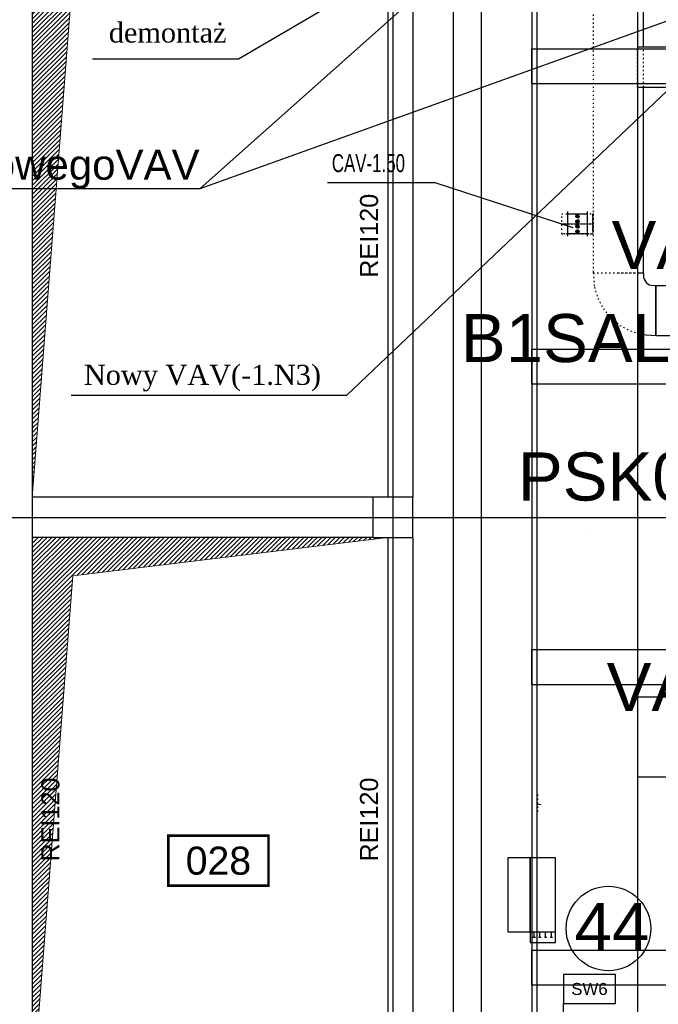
# Model space of a CAD drawing. Header units: centimetres. Extents: x -149939 to 48626, y -46000 to 152985.
# Tile 76 of 256: x -62865 to -56492, y 54138 to 63969. Entities that reach past the tile are written whole.
import ezdxf
from ezdxf import colors
from ezdxf.entities.mleader import LeaderData, LeaderLine
from ezdxf.enums import TextEntityAlignment as Align
from ezdxf.math import Vec2, Vec3

# ---------------------------------------------------------------- set-up
doc = ezdxf.new("R2010")
doc.units = ezdxf.units.CM
doc.header["$LTSCALE"] = 50
for name, pattern in [('CADVENT_CENTERLINE', [9.9, 7.4, -1, 0.5, -1]), ('CADVENT_HIDDEN', [0.8, 0.25, -0.55]), ('Kondygnacja  -0_5$0$HIDDEN', [9.525, 6.35, -3.175]), ('Kondygnacja  -0_5$0$HIDDEN2', [4.7625, 3.175, -1.5875]), ('Osie rzutów$0$DASHDOT2', [12.7, 6.35, -3.175, 0, -3.175])]:
    doc.linetypes.add(name, pattern=pattern)
doc.layers.get('0').update_dxf_attribs({"color": 8})
for name, color, linetype in [('01-103-Went PP_poziom-0_5$0$L_Nawiew', 7, 'Continuous'), ('bgde-nawiewEXP', 7, 'Continuous'), ('bgde-nawiewHIDDEN', 250, 'Continuous'), ('bgde-wywiewCEN', 7, 'Continuous'), ('bgde-wywiewEXP', 5, 'Continuous'), ('bgde-wywiewHIDDEN', 7, 'Continuous'), ('bgde_urządzenia', 7, 'Continuous'), ('bgde_VAV', 7, 'Continuous'), ('IS_zmiany 2024', 1, 'Continuous'), ('Kondygnacja  -0_5$0$ARCH_INFO_ODPORNOŚĆ OGNIOWA', 8, 'Continuous'), ('Kondygnacja  -0_5$0$ARCH_INFO_OPISY_PRZEGRODY', 8, 'Continuous'), ('Kondygnacja  -0_5$0$ARCH_KONSTR_POWYŻEJ RZUTU', 8, 'Kondygnacja  -0_5$0$HIDDEN'), ('Kondygnacja  -0_5$0$ARCH_KONSTR_POWYŻEJ RZUTU_IST', 8, 'Kondygnacja  -0_5$0$HIDDEN2'), ('Kondygnacja  -0_5$0$ARCH_MUROWANE_IST', 8, 'Continuous'), ('Kondygnacja  -0_5$0$ARCH_WIDOK_IST', 8, 'Continuous'), ('Kondygnacja  -0_5$0$ARCH_ŻELBET_IST', 8, 'Continuous'), ('Osie rzutów$0$ARCH_INFO_OSIE_IST', 8, 'Osie rzutów$0$DASHDOT2'), ('Osie rzutów$0$ARCH_INFO_OSIE_OPISY_IST', 8, 'Continuous'), ('Pomieszczenia -05$0$ARCH_INFO_AREA_ETYKIETY_200', 8, 'Continuous')]:
    doc.layers.add(name, color=color, linetype=linetype)
for name, color, linetype, lineweight in [('bgde-nawiewCEN', 7, 'Continuous', 13), ('Kondygnacja  -0_5$0$ARCH_WIDOK', 8, 'Continuous', 13), ('RFCU', 6, 'Continuous', 30)]:
    doc.layers.add(name, color=color, linetype=linetype, lineweight=lineweight)
doc.styles.add('Arial', font='ARIAL.TTF')
doc.styles.add('Kondygnacja  -0_5$0$Arial', font='ARIAL.TTF')
doc.styles.add('Pomieszczenia -05$0$Arial', font='ARIAL.TTF')

# ---------------------------------------------------------------- blocks, each defined once
blk = doc.blocks.new('Osie rzutów')
at = {"layer": 'Osie rzutów$0$ARCH_INFO_OSIE_IST', "ltscale": 10}
for p, q in [((6200, 12510), (6200, 4800)), ((6200, 12510), (6200, 4571.18)), ((6260, 12510), (6260, 4623.26)), ((4436.04, 10400), (13655, 10400))]:
    blk.add_line(p, q, dxfattribs=at)
blk = doc.blocks.new('Kondygnacja  -0_5$0$konstrukcja istniejąca -0.5')
at = {"layer": 'Kondygnacja  -0_5$0$ARCH_KONSTR_POWYŻEJ RZUTU_IST', "ltscale": 10}
blk.add_line((6288.46, 4975), (6288.46, 12225), dxfattribs=at)
for points in [[(6338.46, 10975), (6338.46, 9825)], [(7382, 10532.89), (6338.46, 10532.89), (6338.46, 10567.89), (7382, 10567.89)], [(7382, 10232.89), (6338.46, 10232.89), (6338.46, 10267.89), (7382, 10267.89)], [(7382, 9932.89), (6338.46, 9932.89), (6338.46, 9967.89), (7382, 9967.89)]]:
    blk.add_lwpolyline(points, dxfattribs=at)
at = {"layer": 'Kondygnacja  -0_5$0$ARCH_KONSTR_POWYŻEJ RZUTU_IST', "ltscale": 10, "elevation": 0}
blk.add_lwpolyline([(7382, 10832.89), (6338.46, 10832.89), (6338.46, 10867.89), (7382, 10867.89)], dxfattribs=at)
blk = doc.blocks.new('Pomieszczenia -05$0$etykieta_numer')
at = {"color": 0, "linetype": 'ByBlock', "const_width": 2.44}
blk.add_lwpolyline([(-50, -50), (-50, 0), (50, 0), (50, -50)], close=True, dxfattribs=at)
at = {"color": 0, "linetype": 'ByBlock', "style": 'Pomieszczenia -05$0$Arial'}
blk.add_attdef('AECAREA:NUMBER', text='', height=28, dxfattribs=at).set_placement((0, -25), align=Align.MIDDLE)
blk = doc.blocks.new('*U342')
at = {"linetype": 'Continuous', "lineweight": -2}
for p, q in [((-200, -245), (-200, 245)), ((200, 245), (200, -245))]:
    blk.add_line(p, q, dxfattribs=at)
at = {"color": 0, "linetype": 'ByBlock', "lineweight": -2}
for p, q in [((200, 200), (-200, 200)), ((-200, -200), (200, -200))]:
    blk.add_line(p, q, dxfattribs=at)
at = {"linetype": 'Continuous', "lineweight": -3}
for p, q in [((-35, 15), (35, 85)), ((0, 150), (-32, 150)), ((0, 50), (-32, 50)), ((0, 150), (-30, 160)), ((0, 150), (-30, 140)), ((0, 50), (-30, 60)), ((0, 50), (-30, 40)), ((0, 150), (-26, 169)), ((0, 150), (-26, 131)), ((0, 50), (-26, 69)), ((0, 50), (-26, 31)), ((0, 150), (-19, 176)), ((0, 150), (-19, 124)), ((0, 50), (-19, 76)), ((0, 50), (-19, 24)), ((0, 150), (-10, 180)), ((0, 150), (-10, 120)), ((0, 50), (-10, 80)), ((0, 50), (-10, 20)), ((0, 150), (0, 182)), ((0, 150), (10, 180)), ((0, 150), (19, 176)), ((0, 150), (26, 169)), ((0, 150), (30, 160)), ((0, 150), (10, 120)), ((0, 150), (19, 124)), ((0, 150), (26, 131)), ((0, 150), (30, 140)), ((0, 150), (32, 150)), ((0, 150), (0, 118)), ((0, 50), (0, 82)), ((0, 50), (10, 80)), ((0, 50), (19, 76)), ((0, 50), (26, 69)), ((0, 50), (30, 60)), ((0, 50), (10, 20)), ((0, 50), (19, 24)), ((0, 50), (26, 31)), ((0, 50), (30, 40)), ((0, 50), (32, 50)), ((0, 50), (0, 18)), ((35, -85), (-35, -15)), ((-35, -185), (35, -115)), ((0, -50), (-32, -50)), ((0, -150), (-32, -150)), ((0, -50), (-30, -40)), ((0, -50), (-30, -60)), ((0, -150), (-30, -140)), ((0, -150), (-30, -160)), ((0, -50), (-26, -31)), ((0, -50), (-26, -69)), ((0, -150), (-26, -131)), ((0, -150), (-26, -169)), ((0, -50), (-19, -24)), ((0, -50), (-19, -76)), ((0, -150), (-19, -124)), ((0, -150), (-19, -176)), ((0, -50), (-10, -20)), ((0, -50), (-10, -80)), ((0, -150), (-10, -120)), ((0, -150), (-10, -180)), ((0, -50), (0, -18)), ((0, -50), (10, -20)), ((0, -50), (19, -24)), ((0, -50), (26, -31)), ((0, -50), (30, -40)), ((0, -50), (10, -80)), ((0, -50), (19, -76)), ((0, -50), (26, -69)), ((0, -50), (30, -60)), ((0, -50), (32, -50)), ((0, -50), (0, -82)), ((0, -150), (0, -118)), ((0, -150), (10, -120)), ((0, -150), (19, -124)), ((0, -150), (26, -131)), ((0, -150), (30, -140)), ((0, -150), (10, -180)), ((0, -150), (19, -176)), ((0, -150), (26, -169)), ((0, -150), (30, -160)), ((0, -150), (32, -150)), ((0, -150), (0, -182))]:
    blk.add_line(p, q, dxfattribs=at)
at = {"linetype": 'Continuous', "lineweight": -3, "extrusion": (-1.22465e-16, -2.99952e-32, -1)}
for centre in [(0, 150), (0, 50), (0, -50), (0, -150)]:
    blk.add_ellipse(centre, major_axis=(0, -32), ratio=1, start_param=-1.570796, end_param=4.712389, dxfattribs=at)
blk = doc.blocks.new('*U491')
at = {"color": 0, "linetype": 'ByBlock', "lineweight": -2, "extrusion": (1, 2.22045e-16, 1.02918e-12)}
blk.add_circle((0, 0), 0.05, dxfattribs=at)
blk = doc.blocks.new('G$C29507607')
at = {"layer": 'bgde_urządzenia'}
for p, q in [((1314.79, 5059.92, -349.83), (1314.79, 4986.12, -349.83)), ((1337.09, 5059.92, -349.83), (1314.79, 5059.92, -349.83)), ((1337.09, 4986.12, -349.83), (1337.09, 5059.92, -349.83)), ((1337.09, 5059.92, -349.83), (1337.09, 4975.42, -349.83)), ((1362.29, 5059.92, -349.83), (1337.09, 5059.92, -349.83)), ((1362.29, 4975.42, -349.83), (1362.29, 5059.92, -349.83)), ((1314.79, 4986.12, -349.83), (1337.09, 4986.12, -349.83)), ((1337.09, 4986.12, -349.83), (1362.29, 4986.12, -349.83)), ((1340.94, 4980.92, -349.83), (1340.94, 4986.12, -349.83)), ((1346.65, 4980.92, -349.83), (1346.65, 4986.12, -349.83)), ((1352.36, 4980.92, -349.83), (1352.36, 4986.12, -349.83)), ((1358.07, 4980.92, -349.83), (1358.07, 4986.12, -349.83)), ((1337.09, 4975.42, -349.83), (1362.29, 4975.42, -349.83)), ((1339.69, 4980.92, -349.83), (1342.19, 4980.92, -349.83)), ((1345.4, 4980.92, -349.83), (1347.9, 4980.92, -349.83)), ((1351.11, 4980.92, -349.83), (1353.61, 4980.92, -349.83)), ((1356.82, 4980.92, -349.83), (1359.32, 4980.92, -349.83))]:
    blk.add_line(p, q, dxfattribs=at)

msp = doc.modelspace()

# ---------------------------------------------------------------- hatches: boundary and pattern name
at = {"layer": 'Kondygnacja  -0_5$0$ARCH_WIDOK'}
h = msp.add_hatch(dxfattribs=at)
h.set_pattern_fill('ANSI31', color=256, scale=10, angle=-180, style=0)
h.set_pattern_definition([(225, (-121140, -3000), (22.45064, -22.45064), [])])
h.paths.add_polyline_path([(-62740, 59200), (-62740, 64800), (-59190, 64800), (-62335.997, 64415.735)])
h = msp.add_hatch(dxfattribs=at)
h.set_pattern_fill('ANSI31', color=256, scale=10, angle=-180, style=0)
h.set_pattern_definition([(225, (-121140, -9000), (22.45064, -22.45064), [])])
h.paths.add_polyline_path([(-62740, 53200), (-62740, 58800), (-59190, 58800), (-62335.997, 58415.735)])

# ---------------------------------------------------------------- linework, layer by layer
at = {"layer": 'bgde-nawiewCEN', "linetype": 'CADVENT_CENTERLINE', "ltscale": 0.06}
msp.add_line((-57665.303, 56131.531), (-57696.776, 56131.529), dxfattribs=at)
at = {"layer": 'bgde-nawiewEXP', "linetype": 'Continuous'}
msp.add_lwpolyline([(-57699.245, 49493.848), (-56699.245, 49493.848), (-56699.245, 49503.848), (-57699.245, 49503.848), (-57699.245, 67490.965), (-56699.245, 67490.965), (-56699.245, 49503.848), (-57699.245, 49503.848)], close=True, dxfattribs=at)
for points in [[(-56699.245, 63296.017), (-55386.527, 63296.017), (-55386.527, 63696.017), (-56699.245, 63696.017)], [(-56699.245, 57206.371), (-55858.707, 57206.371), (-55858.707, 56406.371), (-55258.707, 56406.371), (-55258.707, 57206.371), (-55858.707, 57206.371), (-55858.707, 56406.371), (-56699.245, 56406.371)]]:
    msp.add_lwpolyline(points, dxfattribs=at)
at = {"layer": 'bgde-nawiewHIDDEN', "linetype": 'CADVENT_HIDDEN'}
for points in [[(-56699.245, 63296.017), (-56699.245, 63696.017)], [(-56699.245, 57206.371), (-56699.245, 56406.371)], [(-57696.783, 56231.529), (-57696.769, 56031.529)]]:
    msp.add_lwpolyline(points, dxfattribs=at)
at = {"layer": 'bgde-wywiewCEN', "linetype": 'CADVENT_CENTERLINE', "ltscale": 0.06}
for p in [(-57455.893, 61930.205), (-57141.059, 61930.205)]:
    msp.add_line(p, (-57145.059, 61930.205), dxfattribs=at)
at = {"layer": 'bgde-wywiewEXP', "linetype": 'Continuous'}
for points in [[(-56641.059, 63696.017), (-56641.059, 64435.425)], [(-56699.245, 61440.789), (-56641.059, 61440.789), (-56641.059, 63296.017)], [(-56699.245, 61440.791), (-56641.063, 61440.792), (-56639.141, 61396.283), (-56633.45, 61377.523), (-56624.209, 61360.234), (-56611.772, 61345.079), (-56596.618, 61332.643), (-56579.329, 61323.401), (-56560.569, 61317.711), (-56516.059, 61315.789), (-56516.059, 60815.789), (-56516.059, 61315.789), (-55070.095, 61315.789)], [(-56699.245, 60839.795), (-56658.114, 60827.318), (-56516.059, 60815.789), (-55070.095, 60815.789)]]:
    msp.add_lwpolyline(points, dxfattribs=at)
at = {"layer": 'bgde-wywiewHIDDEN', "linetype": 'CADVENT_HIDDEN'}
for points in [[(-57491.059, 67490.965), (-57491.059, 67420.181), (-57141.059, 67020.181), (-57141.059, 61440.789), (-56891.899, 61440.789), (-56891.899, 61440.789), (-56699.245, 61440.791)], [(-56641.059, 63296.017), (-56641.059, 63696.017)], [(-57455.893, 61830.205), (-57455.893, 62030.205), (-57145.059, 62030.205), (-57145.059, 62022.593)], [(-57145.059, 62022.593), (-57145.059, 62030.205)], [(-57145.059, 61930.205), (-57145.059, 62022.593)], [(-57145.059, 62022.593), (-57145.059, 62000.915)], [(-57145.059, 61930.205), (-57145.059, 61891.936)], [(-57145.059, 61891.936), (-57145.059, 61930.205)], [(-57145.059, 61859.494), (-57145.059, 61891.936)], [(-57145.059, 61891.936), (-57145.059, 61859.494)], [(-57145.059, 61859.494), (-57145.059, 61837.817)], [(-57145.059, 61830.205), (-57145.059, 61859.494)], [(-57455.893, 61830.205), (-57145.059, 61830.205)], [(-57145.059, 61830.205), (-57455.893, 61830.205)], [(-57145.059, 61830.205), (-57141.059, 61830.205)], [(-57141.063, 61440.787), (-56699.245, 61440.789)], [(-57141.063, 61440.787), (-57129.534, 61298.738), (-57095.39, 61186.181), (-57039.944, 61082.448), (-56965.326, 60991.526), (-56874.403, 60916.908), (-56770.67, 60861.462), (-56699.245, 60839.795)]]:
    msp.add_lwpolyline(points, dxfattribs=at)
msp.add_lwpolyline([(-57145.059, 61830.205), (-57145.059, 62030.205), (-57141.059, 62030.205), (-57141.059, 61830.205)], close=True, dxfattribs=at)
at = {"layer": 'bgde_VAV'}
for p, q in [((-58719.968, 62338.76, 21.417), (-59793.149, 62338.76, 21.417)), ((-57341.311, 61890.845), (-58719.968, 62338.76, 21.417))]:
    msp.add_line(p, q, dxfattribs=at)
at = {"layer": 'IS_zmiany 2024'}
for p, q in [((-60680.128, 63580), (-57248.158, 65590.969)), ((-59601.013, 60218.765), (-54356.272, 65206.614)), ((-62140, 63580), (-60680.128, 63580)), ((-62350, 60218.765), (-59601.013, 60218.765))]:
    msp.add_line(p, q, dxfattribs=at)
at = {"layer": 'Kondygnacja  -0_5$0$ARCH_INFO_OPISY_PRZEGRODY'}
msp.add_lwpolyline([(-57439.04, 54145.781), (-56919.04, 54145.781), (-56919.04, 54433.781), (-57439.04, 54433.781), (-57439.04, 54145.781)], close=True, dxfattribs=at)
msp.add_lwpolyline([(-57439.04, 53430.133), (-57439.04, 54145.781)], dxfattribs=at)
at = {"layer": 'Kondygnacja  -0_5$0$ARCH_MUROWANE_IST', "ltscale": 4}
for p, q in [((-62740, 76950), (-62740, 63500)), ((-59190, 64800), (-59190, 59200)), ((-58940, 64800), (-58940, 59200)), ((-62740, 63500), (-62740, 53200)), ((-59190, 58800), (-59190, 53200)), ((-58940, 58800), (-58940, 53200))]:
    msp.add_line(p, q, dxfattribs=at)
at = {"layer": 'Kondygnacja  -0_5$0$ARCH_WIDOK'}
for points in [[(-62740, 59200), (-62740, 64800), (-59190, 64800), (-62335.997, 64415.735), (-62740, 59200)], [(-62740, 53200), (-62740, 58800), (-59190, 58800), (-62335.997, 58415.735), (-62740, 53200)]]:
    msp.add_lwpolyline(points, dxfattribs=at)
at = {"layer": 'Kondygnacja  -0_5$0$ARCH_WIDOK_IST'}
for p, q in [((-59340, 59200), (-62740, 59200)), ((-59340, 58800), (-62740, 58800))]:
    msp.add_line(p, q, dxfattribs=at)
at = {"layer": 'Kondygnacja  -0_5$0$ARCH_ŻELBET_IST', "ltscale": 4}
msp.add_lwpolyline([(-59340, 58800), (-58940, 58800), (-58940, 59200), (-59340, 59200)], close=True, dxfattribs=at)
at = {"layer": 'RFCU'}
msp.add_circle((-56989.841, 54894.055), 421.787, dxfattribs=at)

# ---------------------------------------------------------------- block references
at = {"layer": '01-103-Went PP_poziom-0_5$0$L_Nawiew', "extrusion": (-1, 0, 1.02918e-12), "rotation": 90}
msp.add_blockref('*U491', (-58871.535, 250.235, 57199.242), dxfattribs=at)
at = {"layer": 'bgde_VAV', "extrusion": (-1.22465e-16, 1.49976e-32, -1), "xscale": 0.5, "yscale": 0.5, "zscale": 0.4999999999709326, "rotation": 180}
msp.add_blockref('*U342', (57298.913, 61930.205), dxfattribs=at)
at = {"layer": 'Kondygnacja  -0_5$0$ARCH_KONSTR_POWYŻEJ RZUTU', "xscale": 10, "yscale": 10, "zscale": 10}
msp.add_blockref('Kondygnacja  -0_5$0$konstrukcja istniejąca -0.5', (-121140, -45000), dxfattribs=at)
at = {"layer": 'Osie rzutów$0$ARCH_INFO_OSIE_OPISY_IST', "color": 30, "xscale": 10, "yscale": 10, "zscale": 10}
msp.add_blockref('Osie rzutów', (-121140, -45000), dxfattribs=at)
at = {"layer": 'Pomieszczenia -05$0$ARCH_INFO_AREA_ETYKIETY_200', "linetype": 'Continuous', "xscale": 10, "yscale": 10, "zscale": 10}
msp.add_blockref('Pomieszczenia -05$0$etykieta_numer', (-60881.886, 55821.97), dxfattribs=at).add_auto_attribs({'AECAREA:NUMBER': '028'})
at = {"layer": 'RFCU', "color": 5, "xscale": 10, "yscale": 10, "zscale": 10}
msp.add_blockref('G$C29507607', (-71140, 5000), dxfattribs=at)

# ---------------------------------------------------------------- texts
at = {"layer": 'bgde_VAV', "width": 0.7}
msp.add_text('CAV-1.50', height=180, dxfattribs=at).set_placement((-59750.206, 62447.063, 1941.417))
at = {"layer": 'IS_zmiany 2024', "char_height": 200, "attachment_point": 1}
for s, insert, width in [('\\fTimes New Roman|b0|i0|c238|p18;\\A1;Istn. VAV\\Pdemontaż', (-61975.837, 64274.349, 7680), 6261.14258), ('{\\A1;\\fTimes New Roman|b0|i0|c238|p18;Nowy VAV(-1.N3)}', (-62224.381, 60523.049, 7680), 7218.04854)]:
    msp.add_mtext(s, dxfattribs=dict(at, insert=insert, width=width))
at = {"layer": 'Kondygnacja  -0_5$0$ARCH_INFO_ODPORNOŚĆ OGNIOWA', "char_height": 180, "width": 533.32525, "attachment_point": 5, "rotation": 90, "style": 'Kondygnacja  -0_5$0$Arial'}
for insert in [(-59527.765, 61811.428), (-62707.726, 55982.519), (-59527.765, 55982.519)]:
    msp.add_mtext('\\PREI120', dxfattribs=dict(at, insert=insert))
at = {"layer": 'Kondygnacja  -0_5$0$ARCH_INFO_OPISY_PRZEGRODY', "insert": (-57179.04, 54289.781), "char_height": 120, "width": 520, "attachment_point": 5, "style": 'Kondygnacja  -0_5$0$Arial'}
msp.add_mtext('SW6', dxfattribs=at)
at = {"layer": 'RFCU', "char_height": 480, "attachment_point": 1, "style": 'Arial'}
for s, insert, width in [('VAV-054', (-56958.359, 61959.918), 10742.22846), ('{\\C94;B1SAL}', (-58461.845, 61030), 10742.22846), ('PSK053', (-57892.786, 59647.675), 10742.22846), ('VAV-053', (-57007.565, 57546.08), 10742.22846), ('44', (-57326.969, 55150.151), 727.77721)]:
    msp.add_mtext(s, dxfattribs=dict(at, insert=insert, width=width))

# ---------------------------------------------------------------- leaders
at = {"layer": 'RFCU', "color": 94, "lineweight": 0}
ml = msp.add_multileader_mtext('Standard', dxfattribs=at)
ml.set_content('{\\fArial CE|b0|i0|c238|p34;\\C94;Przełożyć i podłączyć okablowanie z demontowanego do nowegoVAV}')
ml.set_leader_properties()
ml.build(insert=Vec2(0, 0))
ml.multileader.update_dxf_attribs({"text_right_attachment_type": 6, "dogleg_length": 0.36, "arrow_head_size": 320})
ctx = ml.context
ctx.base_point, ctx.char_height, ctx.arrow_head_size, ctx.plane_origin = Vec3(-74036.256, 62476.555, 0), 300, 320, Vec3(-63330.606, 59471.701, 0)
ctx.right_attachment, ctx.text_align_type = 6, 2
notes = []
notes.append((ctx, [(1, (1, 1, 0), (-61067.64, 62281.637, 0), (-1, 0), 0.36, [(0, [(-57324.242, 65615.69, 0)], 0, []), (1, [(-53356.162, 65052.022, 0)], 0, [])])]))
ctx.mtext.insert, ctx.mtext.alignment, ctx.mtext.flow_direction = Vec3(-61070, 62671.473, 0), 3, 5
for ctx, leaders in notes:
    for number, flags, end, landing, length, lines in leaders:
        leader = LeaderData()
        leader.index, (leader.has_last_leader_line, leader.has_dogleg_vector, leader.attachment_direction) = number, flags
        leader.last_leader_point, leader.dogleg_vector, leader.dogleg_length = Vec3(end), Vec3(landing), length
        for number, points, colour, breaks in lines:
            line = LeaderLine()
            line.index, line.vertices, line.color, line.breaks = number, Vec3.list(points), colors.encode_raw_color(colour), breaks
            leader.lines.append(line)
        ctx.leaders.append(leader)

doc.saveas('drawing.dxf')
